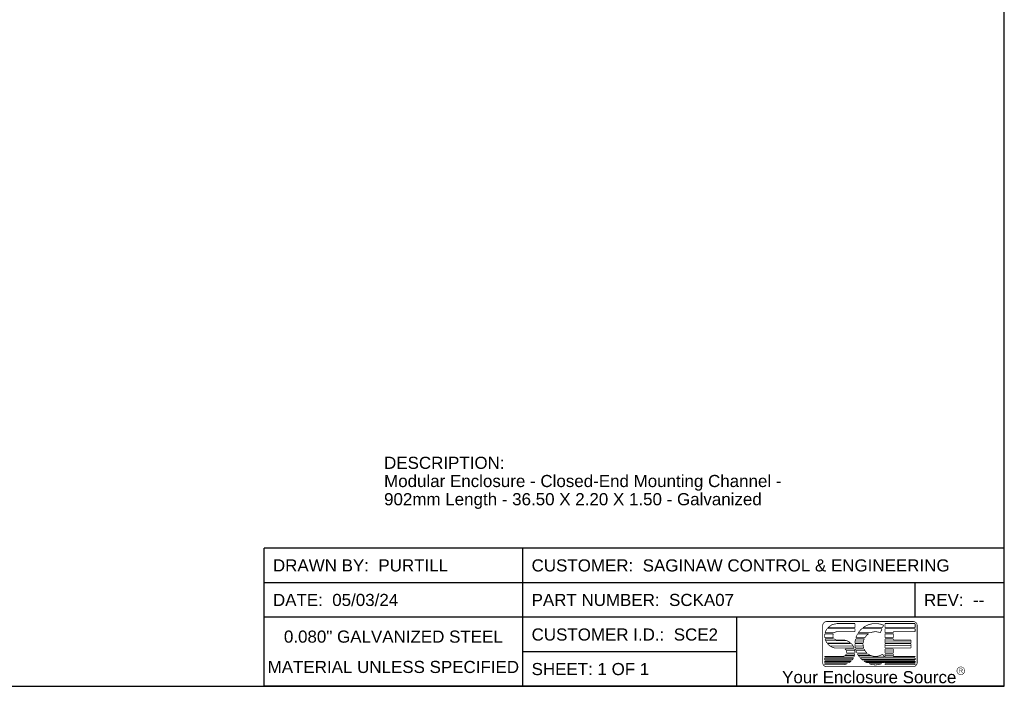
# Model space of a CAD drawing. Header units: inches. Extents: x 0 to 68, y 0 to 44.
# Tile 2 of 5: x 40.4 to 68, y 0 to 18.7. Entities that reach past the tile are written whole.
import ezdxf

# ---------------------------------------------------------------- set-up
doc = ezdxf.new("R2010")
doc.units = ezdxf.units.IN
doc.header["$LTSCALE"] = 3.74
doc.header["$MEASUREMENT"] = 0
doc.layers.get('0').update_dxf_attribs({"linetype": 'CONTINUOUS'})
doc.styles.get("Standard").update_dxf_attribs({"font": 'arial.ttf'})
doc.styles.add('TEXTSTYLE_2', font='arial.ttf')

msp = doc.modelspace()

# ---------------------------------------------------------------- linework, layer by layer
at = {"color": 7, "linetype": 'Continuous'}
for p, q in [((68, 0), (68, 44)), ((0, 0), (68, 0))]:
    msp.add_line(p, q, dxfattribs=at)
at = {"color": 2, "linetype": 'Continuous'}
for p, q in [((68, 3.873), (47.25, 3.873)), ((47.25, 0), (47.25, 3.873)), ((54.5, 0), (54.5, 3.873)), ((68, 0), (68, 3.873)), ((68, 2.905), (47.25, 2.905)), ((65.5, 1.937), (65.5, 2.905)), ((68, 1.937), (47.25, 1.937)), ((60.5, 0), (60.5, 1.937)), ((60.5, 0.968), (54.5, 0.968)), ((68, 0), (47.25, 0))]:
    msp.add_line(p, q, dxfattribs=at)
at = {"color": 2, "linetype": 'Continuous', "const_width": 0.02}
for points in [[(63.024, 1.817, 0.414214), (62.909, 1.702)], [(64.616, 1.712, 0.272068), (64.037, 1.641)], [(65.558, 1.702, 0.415492), (65.443, 1.817)], [(62.971, 1.471, 0.081879), (62.971, 1.359)], [(63.029, 1.612, 0.090232), (62.977, 1.5)], [(63.212, 1.471, 0.260579), (63.211, 1.359)], [(63.312, 1.529, 0.185008), (63.235, 1.5)], [(63.888, 1.471, 0.053498), (63.839, 1.359)], [(64.003, 1.612, 0.064617), (63.906, 1.5)], [(64.196, 1.471, 0.113329), (64.09, 1.359)], [(64.525, 1.501, 0.209114), (64.248, 1.5)], [(62.977, 1.33, 0.089982), (63.028, 1.218)], [(63.043, 1.198, 0.170113), (63.237, 1.077)], [(63.233, 1.33, 0.191374), (63.312, 1.299)], [(63.688, 1.218, 0.176612), (63.466, 1.299)], [(63.789, 1.077, 0.105227), (63.711, 1.198)], [(63.812, 1.198, 0.05272), (63.822, 1.077)], [(63.831, 1.33, 0.049539), (63.813, 1.218)], [(64.042, 1.198, 0.088858), (64.059, 1.077)], [(64.075, 1.33, 0.084961), (64.044, 1.218)], [(63.466, 0.838, 0.298217), (63.572, 0.907)], [(63.58, 0.936, 0.287832), (63.531, 1.048)], [(63.785, 0.822, 0.064466), (63.809, 0.907)], [(63.811, 0.936, 0.082419), (63.798, 1.048)], [(63.828, 1.048, 0.051924), (63.868, 0.936)], [(63.882, 0.907, 0.044869), (63.94, 0.822)], [(64.07, 1.048, 0.099618), (64.147, 0.936)], [(64.18, 0.907, 0.32483), (64.586, 0.901)], [(62.909, 0.665, 0.414214), (63.024, 0.55)], [(63.466, 0.608, 0.102726), (63.604, 0.636)], [(63.656, 0.665, 0.048835), (63.709, 0.707)], [(63.735, 0.736, 0.049588), (63.772, 0.793)], [(63.964, 0.793, 0.03633), (64.025, 0.736)], [(64.064, 0.707, 0.036892), (64.137, 0.665)], [(64.208, 0.636, 0.196308), (64.567, 0.636)], [(64.638, 0.665, 0.009234), (64.657, 0.674)], [(65.443, 0.55, 0.414214), (65.558, 0.665)]]:
    msp.add_lwpolyline(points, format="xyb", dxfattribs=at)
for points in [[(62.909, 0.665), (62.909, 1.702)], [(63.024, 1.817), (65.444, 1.817)], [(63.168, 1.728), (63.052, 1.641)], [(63.052, 1.641), (63.169, 1.728)], [(63.309, 1.759), (63.168, 1.728)], [(63.169, 1.728), (63.309, 1.759)], [(63.312, 1.76), (63.812, 1.76)], [(63.812, 1.76), (63.812, 1.641)], [(64.585, 1.641), (64.616, 1.712)], [(64.657, 1.76), (65.501, 1.76)], [(64.657, 1.641), (64.657, 1.76)], [(65.501, 1.76), (65.501, 1.641)], [(65.558, 1.703), (65.558, 0.665)], [(62.971, 1.471), (63.212, 1.471)], [(63.235, 1.5), (62.977, 1.5)], [(63.029, 1.612), (63.812, 1.612)], [(63.812, 1.641), (63.051, 1.641)], [(63.812, 1.529), (63.312, 1.529)], [(63.812, 1.612), (63.812, 1.529)], [(63.888, 1.471), (64.196, 1.471)], [(64.248, 1.5), (63.906, 1.5)], [(64.003, 1.612), (64.573, 1.612)], [(64.585, 1.641), (64.037, 1.641)], [(64.525, 1.501), (64.573, 1.612)], [(65.501, 1.641), (64.657, 1.641)], [(64.657, 1.612), (65.501, 1.612)], [(64.657, 1.5), (64.657, 1.612)], [(64.887, 1.5), (64.657, 1.5)], [(64.657, 1.471), (64.887, 1.471)], [(64.657, 1.359), (64.657, 1.471)], [(65.501, 1.529), (64.887, 1.529)], [(64.887, 1.529), (64.887, 1.5)], [(64.887, 1.471), (64.887, 1.359)], [(65.501, 1.612), (65.501, 1.529)], [(63.211, 1.359), (62.971, 1.359)], [(62.977, 1.33), (63.233, 1.33)], [(62.993, 1.276), (63.582, 1.276)], [(63.688, 1.218), (63.028, 1.218)], [(63.043, 1.198), (63.711, 1.198)], [(63.124, 1.129), (63.761, 1.129)], [(63.312, 1.299), (63.466, 1.299)], [(63.812, 1.198), (64.042, 1.198)], [(64.044, 1.218), (63.813, 1.218)], [(63.815, 1.268), (64.05, 1.268)], [(63.815, 1.13), (64.047, 1.13)], [(63.831, 1.33), (64.075, 1.33)], [(64.09, 1.359), (63.839, 1.359)], [(64.887, 1.359), (64.657, 1.359)], [(64.657, 1.33), (64.887, 1.33)], [(64.657, 1.218), (64.657, 1.33)], [(64.657, 1.268), (65.385, 1.268)], [(65.386, 1.218), (64.657, 1.218)], [(64.657, 1.198), (65.386, 1.198)], [(64.657, 1.077), (64.657, 1.198)], [(64.657, 1.137), (65.385, 1.137)], [(64.887, 1.33), (64.887, 1.299)], [(64.887, 1.299), (65.386, 1.299)], [(65.386, 1.299), (65.386, 1.218)], [(65.386, 1.198), (65.386, 1.077)], [(62.966, 0.838), (63.466, 0.838)], [(62.966, 0.822), (62.966, 0.838)], [(63.785, 0.822), (62.966, 0.822)], [(63.789, 1.077), (63.237, 1.077)], [(63.531, 1.048), (63.798, 1.048)], [(63.8, 0.863), (63.537, 0.863)], [(63.806, 0.997), (63.569, 0.997)], [(63.572, 0.907), (63.809, 0.907)], [(63.58, 0.936), (63.811, 0.936)], [(64.059, 1.077), (63.822, 1.077)], [(63.828, 1.048), (64.07, 1.048)], [(63.842, 0.998), (64.099, 0.998)], [(63.868, 0.936), (64.147, 0.936)], [(63.882, 0.907), (64.18, 0.907)], [(63.908, 0.863), (64.255, 0.863)], [(64.642, 0.822), (63.94, 0.822)], [(64.586, 0.901), (64.642, 0.822)], [(65.386, 1.077), (64.657, 1.077)], [(64.657, 1.048), (64.887, 1.048)], [(64.657, 0.936), (64.657, 1.048)], [(64.657, 0.991), (64.886, 0.991)], [(64.657, 0.936), (64.887, 0.936)], [(64.657, 0.907), (64.887, 0.907)], [(64.657, 0.822), (64.657, 0.907)], [(64.657, 0.866), (64.889, 0.866)], [(65.501, 0.822), (64.657, 0.822)], [(64.887, 1.048), (64.887, 0.936)], [(64.887, 0.907), (64.887, 0.838)], [(64.887, 0.838), (65.501, 0.838)], [(65.501, 0.838), (65.501, 0.822)], [(62.966, 0.793), (63.772, 0.793)], [(62.966, 0.736), (62.966, 0.793)], [(62.966, 0.736), (63.735, 0.736)], [(62.966, 0.707), (63.709, 0.707)], [(62.966, 0.665), (62.966, 0.707)], [(63.656, 0.665), (62.966, 0.665)], [(62.966, 0.636), (63.604, 0.636)], [(62.966, 0.608), (62.966, 0.636)], [(62.966, 0.608), (63.466, 0.608)], [(62.967, 0.767), (63.758, 0.767)], [(62.967, 0.687), (63.688, 0.687)], [(65.443, 0.55), (63.024, 0.55)], [(63.964, 0.793), (65.501, 0.793)], [(64.005, 0.759), (65.492, 0.759)], [(64.025, 0.736), (65.501, 0.736)], [(64.064, 0.707), (65.501, 0.707)], [(64.116, 0.686), (65.502, 0.686)], [(64.638, 0.665), (64.137, 0.665)], [(64.208, 0.636), (64.567, 0.636)], [(64.657, 0.665), (64.657, 0.674)], [(65.501, 0.665), (64.657, 0.665)], [(64.657, 0.636), (65.501, 0.636)], [(64.657, 0.608), (64.657, 0.636)], [(65.501, 0.608), (64.657, 0.608)], [(65.501, 0.793), (65.501, 0.736)], [(65.501, 0.707), (65.501, 0.665)], [(65.501, 0.636), (65.501, 0.608)]]:
    msp.add_lwpolyline(points, dxfattribs=at)
at = {"color": 2, "linetype": 'Continuous', "const_width": 0.014}
msp.add_lwpolyline([(66.672, 0.436, 1), (66.889, 0.436, 1)], format="xyb", close=True, dxfattribs=at)

# ---------------------------------------------------------------- texts
at = {"color": 2, "linetype": 'Continuous', "char_height": 0.34}
for s, insert, width, attachment_point, line_spacing_factor in [('DESCRIPTION:\\PModular Enclosure - Closed-End Mounting Channel - \\P902mm Length - 36.50 X 2.20 X 1.50 - Galvanized', (50.615, 6.435), 11.26045, 1, 0.9), ('DRAWN BY:  PURTILL', (47.5, 3.559), 4.89903, 1, 0.9), ('CUSTOMER:  SAGINAW CONTROL & ENGINEERING', (54.75, 3.559), 11.69398, 1, 0.9), ('DATE:  05/03/24', (47.5, 2.591), 3.50617, 1, 0.9), ('PART NUMBER:  SCKA07', (54.75, 2.591), 5.66245, 1, 0.9), ('REV:  --', (65.75, 2.591), 1.68483, 1, 0.9), ('0.080" GALVANIZED STEEL\\PMATERIAL UNLESS SPECIFIED', (50.875, 1.563), 7.0313, 2, 1.5), ('CUSTOMER I.D.:  SCE2', (54.75, 1.622), 5.21375, 1, 0.9), ('SHEET: 1 OF 1', (54.75, 0.654), 3.29257, 1, 0.9)]:
    msp.add_mtext(s, dxfattribs=dict(at, insert=insert, width=width, attachment_point=attachment_point, line_spacing_factor=line_spacing_factor))
at = {"color": 2, "linetype": 'Continuous', "attachment_point": 2, "line_spacing_factor": 0.9, "style": 'TEXTSTYLE_2'}
for s, insert, char_height, width in [('Your Enclosure Source', (64.214, 0.426), 0.34, 4.88007), ('R', (66.782, 0.495), 0.12, 0.12089)]:
    msp.add_mtext(s, dxfattribs=dict(at, insert=insert, char_height=char_height, width=width))

doc.saveas('drawing.dxf')
